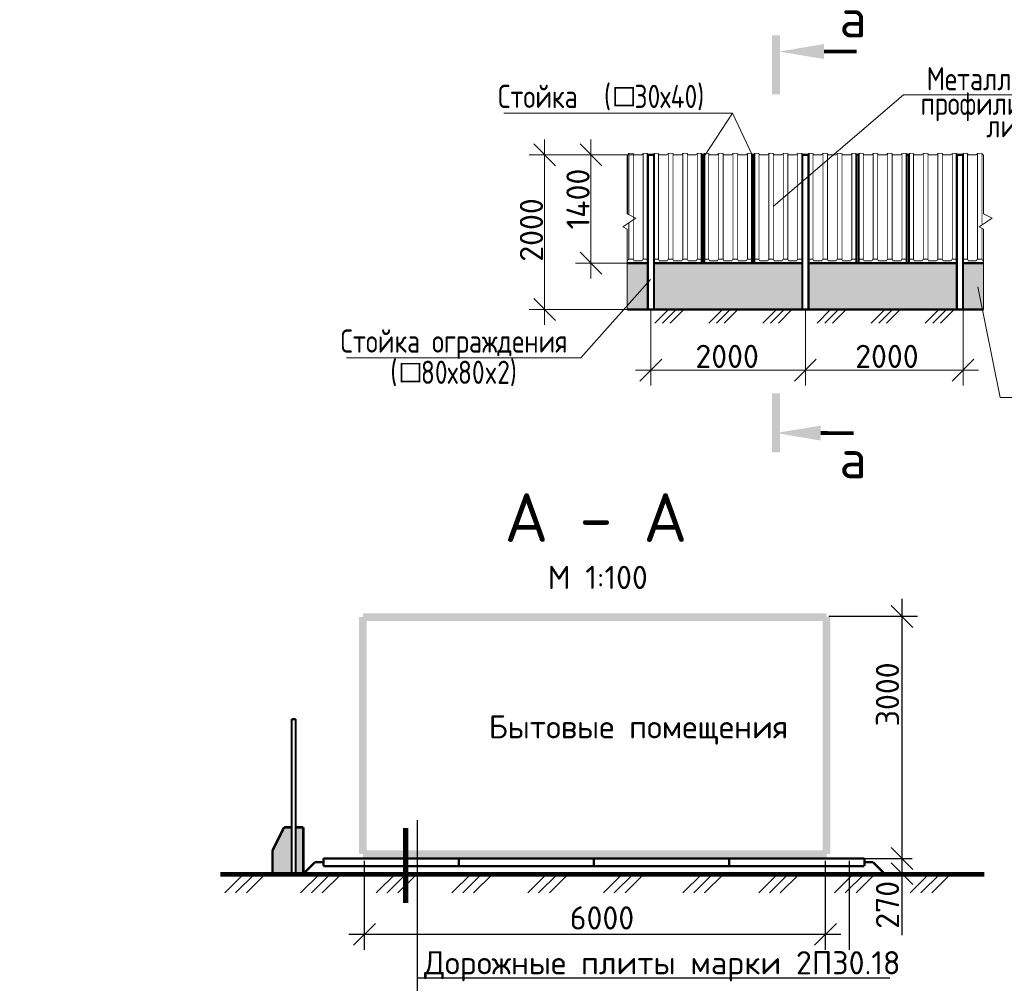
# Model space of a CAD drawing. Header units: metres. Extents: x 2193651 to 2201499, y 493187 to 494493.
# Tile 49 of 76: x 2199511 to 2199638, y 493933 to 494058. Entities that reach past the tile are written whole.
import ezdxf
from ezdxf.enums import TextEntityAlignment as Align

# ---------------------------------------------------------------- set-up
doc = ezdxf.new("R2010")
doc.units = ezdxf.units.M
doc.set_wipeout_variables(frame=1)
doc.header["$PDSIZE"] = 0.25
for name, pattern in [('1.5_1.5', [1.5, 0.75, -0.75]), ('10_2', [6, 5, -1]), ('2_1', [1.5, 1, -0.5]), ('366', [0.55, 0.05, -0.5]), ('CONTI', [0])]:
    doc.linetypes.add(name, pattern=pattern)
for name, color, linetype, lineweight in [('contur_line', 7, 'Continuous', 20), ('net_pipeline', 7, 'Continuous', 30), ('ограждение', 7, 'Continuous', 0)]:
    doc.layers.add(name, color=color, linetype=linetype, lineweight=lineweight)
for name, color, linetype in [('contur_line_building', 7, 'Continuous'), ('contur_line_fence', 7, 'Continuous'), ('contur_line_road', 7, 'Continuous'), ('grid_XY', 74, 'Continuous'), ('Labels', 7, 'Continuous'), ('net_electro', 1, 'Continuous'), ('net_electro_point', 7, 'Continuous'), ('p', 7, 'Continuous'), ('relief_point', 7, 'Continuous'), ('support', 7, 'Continuous'), ('Z_text_centerline_road_unviz', 7, 'Continuous'), ('z_text_net_cell', 7, 'Continuous'), ('z_text_net_electro', 7, 'Continuous'), ('z_text_net_pipeline', 7, 'Continuous'), ('z_text_relief_point', 7, 'Continuous'), ('z_text_vegetation_text', 7, 'Continuous'), ('Z_text_x_polygon', 7, 'Continuous'), ('ограда', 250, 'Continuous')]:
    doc.layers.add(name, color=color, linetype=linetype)
doc.layers.add('x_polygon', color=7, linetype='Continuous', true_color=0xffffff)
doc.styles.add('Bm-431', font='timesi.ttf')
doc.styles.add('D-131', font='ariali.ttf')
doc.styles.add('R-131', font='arial.ttf')
doc.styles.add('style4', font='isocpeur.ttf')
doc.styles.add('стиль1', font='isocpeur.ttf', dxfattribs={"width": 0.9})
doc.dimstyles.new('leader', dxfattribs={"dimtxt": 0.75, "dimasz": 0.18, "dimexe": 0.18, "dimexo": 0.0625, "dimgap": 0.25, "dimtad": 0, "dimtih": 1, "dimtoh": 1, "dimdec": 4, "dimzin": 0, "dimdsep": 46, "dimtxsty": 'D-131', "dimcen": 0, "dimadec": 0, "dimazin": 0, "dimtfac": 1, "dimtdec": 4, "dimtofl": 0, "dimtmove": 0, "dimatfit": 3, "dimfxl": 1, "dimtolj": 1, "dimtzin": 0, "dimarcsym": 0})

# ---------------------------------------------------------------- blocks, each defined once
blk = doc.blocks.new('330')
h = blk.add_hatch(color=0)
edge = h.paths.add_edge_path()
edge.add_arc((0, 0), 0.15, 0, 360.00027)
at = {"color": 0}
blk.add_circle((0, 0), 0.15, dxfattribs=at)
blk = doc.blocks.new('475(c_1)')
h = blk.add_hatch(color=0)
edge = h.paths.add_edge_path()
edge.add_arc((0, 0), 0.25, 0, 360.00027)
at = {"color": 0}
blk.add_lwpolyline([(-0.25, -0.5), (-0.25, 0.5)], dxfattribs=at)
blk.add_circle((0, 0), 0.25, dxfattribs=at)
blk = doc.blocks.new('330p')
at = {"color": 0}
blk.add_point((0, 0), dxfattribs=at)
blk = doc.blocks.new('12')
at = {"color": 251, "true_color": 0x5d5d5d}
for points in [[(0, 1.5), (0, -1.5)], [(-1.5, 0), (1.5, 0)]]:
    blk.add_lwpolyline(points, dxfattribs=at)
blk = doc.blocks.new('ж9итдщд')
at = {"lineweight": 25, "true_color": 0x5d5d5d}
h = blk.add_hatch(color=251, dxfattribs=at)
edge = h.paths.add_edge_path()
edge.add_arc((2196558.96, 494035.07), 0.1, 0, 360.0003)
at = {"layer": 'x_polygon', "true_color": 0x5d5d5d}
h = blk.add_hatch(dxfattribs=at)
h.set_pattern_fill('416', color=251, style=0, pattern_type=2)
h.set_pattern_definition([(59.0362, (2196593.7328, 494029.7665), (10.000015, 19.99999), [1.1662, -57.1433]), (300.9638, (2196593.1328, 494030.7665), (10.000015, -19.99999), [1.1662, -57.1433]), (180, (2196594.333, 494029.767), (-10, -10), [0.1, -9.9]), (180, (2196593.233, 494029.767), (-10, -10), [0.1, -9.9]), (59.0362, (2196598.7328, 494024.7665), (10.000015, 19.99999), [1.1662, -57.1433]), (300.9638, (2196598.1328, 494025.7665), (10.000015, -19.99999), [1.1662, -57.1433]), (180, (2196599.333, 494024.767), (-10, -10), [0.1, -9.9]), (180, (2196598.233, 494024.767), (-10, -10), [0.1, -9.9])])
h.paths.add_polyline_path([(2196647.57, 494039.25), (2196647.4, 494040.71), (2196617.4, 494034.83), (2196590.93, 494029.79), (2196590.91, 494028.56), (2196617.34, 494033.02)])
h = blk.add_hatch(dxfattribs=at)
h.set_pattern_fill('416', color=251, style=0, pattern_type=2)
h.set_pattern_definition([(59.036, (2196515.255, 494022.0235), (10.000015, 19.99999), [1.1662, -57.1433]), (300.964, (2196514.655, 494023.0235), (10.000015, -19.99999), [1.1662, -57.1433]), (180, (2196515.855, 494022.023), (-10, -10), [0.1, -9.9]), (180, (2196514.755, 494022.023), (-10, -10), [0.1, -9.9]), (59.036, (2196520.255, 494017.0235), (10.000015, 19.99999), [1.1662, -57.1433]), (300.964, (2196519.655, 494018.0235), (10.000015, -19.99999), [1.1662, -57.1433]), (180, (2196520.855, 494017.023), (-10, -10), [0.1, -9.9]), (180, (2196519.755, 494017.023), (-10, -10), [0.1, -9.9])])
h.paths.add_polyline_path([(2196558.35, 494035.58), (2196532.1, 494024.19), (2196532.89, 494022.38), (2196555.35, 494032.21), (2196559.12, 494033.94)])
h = blk.add_hatch(dxfattribs=at)
h.set_pattern_fill('416', color=251, style=0, pattern_type=2)
h.set_pattern_definition([(59.036, (2196553.1372, 494027.3437), (10.00002, 19.99999), [1.1662, -57.1433]), (300.964, (2196552.5372, 494028.3437), (10.00002, -19.99999), [1.1662, -57.1433]), (180, (2196553.737, 494027.344), (-10, -10), [0.1, -9.9]), (180, (2196552.637, 494027.344), (-10, -10), [0.1, -9.9]), (59.036, (2196558.1372, 494022.3437), (10.00002, 19.99999), [1.1662, -57.1433]), (300.964, (2196557.5372, 494023.3437), (10.00002, -19.99999), [1.1662, -57.1433]), (180, (2196558.737, 494022.344), (-10, -10), [0.1, -9.9]), (180, (2196557.637, 494022.344), (-10, -10), [0.1, -9.9])])
h.paths.add_polyline_path([(2196579.76, 494026.68), (2196579.46, 494027.44), (2196561.58, 494023.78), (2196558.11, 494022.19), (2196557.73, 494020.32), (2196565.88, 494023.71)])
h = blk.add_hatch(dxfattribs=at)
h.set_pattern_fill('416', color=251, style=0, pattern_type=2)
h.set_pattern_definition([(59.036, (2196530.0272, 494017.63), (10.00002, 19.99999), [1.1662, -57.1433]), (300.964, (2196529.4272, 494018.63), (10.00002, -19.99999), [1.1662, -57.1433]), (180, (2196530.627, 494017.63), (-10, -10), [0.1, -9.9]), (180, (2196529.527, 494017.63), (-10, -10), [0.1, -9.9]), (59.036, (2196535.0272, 494012.63), (10.00002, 20), [1.1662, -57.1433]), (300.964, (2196534.4272, 494013.63), (10.00002, -20), [1.1662, -57.1433]), (180, (2196535.627, 494012.63), (-10, -10), [0.1, -9.9]), (180, (2196534.527, 494012.63), (-10, -10), [0.1, -9.9])])
h.paths.add_polyline_path([(2196550.98, 494017.72), (2196548.62, 494018.24), (2196533.8, 494012.18), (2196532.26, 494010.13)])
at = {"color": 251, "lineweight": 25, "true_color": 0x5d5d5d}
for p, q in [((2196559.34, 494036.78), (2196559.34, 494037.88)), ((2196559.34, 494037.88), (2196560.14, 494037.88)), ((2196559.34, 494037.88), (2196559.34, 494037.88)), ((2196560.14, 494037.88), (2196560.14, 494036.78)), ((2196560.14, 494037.88), (2196560.14, 494037.88)), ((2196559.74, 494036.38), (2196559.74, 494036.38))]:
    blk.add_line(p, q, dxfattribs=at)
for points in [[(2196623.54, 494047.83), (2196624.25, 494047.12), (2196624.96, 494046.41)], [(2196599.14, 494043.14), (2196601.14, 494043.14)], [(2196558.96, 494035.57), (2196558.96, 494038.07)], [(2196558.96, 494037.88), (2196560.46, 494037.88)], [(2196562.87, 494035.89), (2196558.96, 494035.07)], [(2196562.87, 494035.89), (2196562.15, 494036.23)], [(2196562.87, 494035.89), (2196562.35, 494035.28)], [(2196555.32, 494033.41), (2196558.96, 494035.07)], [(2196555.32, 494033.41), (2196555.7, 494034.11)], [(2196558.96, 494035.07), (2196559.89, 494032.22)], [(2196555.32, 494033.41), (2196556.1, 494033.23)], [(2196559.42, 494032.06), (2196560.37, 494032.38)], [(2196557.03, 494029), (2196559.03, 494029)]]:
    blk.add_lwpolyline(points, dxfattribs=at)
for centre, radius in [((2196600.14, 494043.14), 1), ((2196558.96, 494035.07), 0.1), ((2196558.03, 494029), 1)]:
    blk.add_circle(centre, radius, dxfattribs=at)
for start, end in [(179.9998, 270.0001), (270.0001, 0)]:
    blk.add_arc((2196559.74, 494036.78), 0.4, start, end, dxfattribs=at)
at = {"layer": 'contur_line', "color": 251, "linetype": '366', "true_color": 0x5d5d5d, "flags": 128}
for points in [[(2196628.14, 494050.37), (2196635.47, 494052.05), (2196639.75, 494053.04)], [(2196598.24, 494044.17), (2196602.54, 494044.94), (2196609.99, 494046.6)], [(2196568.85, 494037.63), (2196576.39, 494039.14), (2196580.28, 494040.2)], [(2196579.76, 494026.68), (2196586.98, 494028.04), (2196590.91, 494028.56)], [(2196521.47, 494019.21), (2196524.1, 494020.34), (2196532.1, 494024.19)], [(2196550.98, 494017.72), (2196557.73, 494020.32)], [(2196521.6, 494005.84), (2196528.51, 494009), (2196532.26, 494010.13)]]:
    blk.add_lwpolyline(points, dxfattribs=at)
at = {"layer": 'contur_line_building', "color": 251, "lineweight": 30, "true_color": 0x5d5d5d}
blk.add_lwpolyline([(2196505.96, 494056.78), (2196541.31, 494070.5), (2196551.61, 494043.95), (2196508.02, 494027.04), (2196502.9, 494040.23)], dxfattribs=at)
for points in [[(2196585.93, 493973.02), (2196580.34, 494006.54), (2196616.98, 494012.64), (2196622.56, 493979.12)], [(2196547.47, 493974.74), (2196533.35, 493990.88), (2196556.06, 494010.74), (2196570.18, 493994.6)], [(2196515.18, 493991.69), (2196498, 493976.81), (2196513.4, 493959.03), (2196530.58, 493973.91)]]:
    blk.add_lwpolyline(points, close=True, dxfattribs=at)
at = {"layer": 'contur_line_fence', "color": 251, "true_color": 0x5d5d5d}
for p, q in [((2196609.82, 494047.39), (2196627.97, 494051.16)), ((2196627.97, 494051.16), (2196628.05, 494050.76)), ((2196628.05, 494050.76), (2196628.14, 494050.37)), ((2196609.99, 494046.6), (2196628.14, 494050.37)), ((2196609.82, 494047.39), (2196609.9, 494046.99)), ((2196609.9, 494046.99), (2196609.99, 494046.6)), ((2196580.1, 494040.98), (2196598.07, 494044.95)), ((2196580.28, 494040.2), (2196598.24, 494044.17)), ((2196598.07, 494044.95), (2196598.15, 494044.56)), ((2196598.15, 494044.56), (2196598.24, 494044.17)), ((2196580.1, 494040.98), (2196580.19, 494040.59)), ((2196580.19, 494040.59), (2196580.28, 494040.2)), ((2196617.34, 494033.02), (2196647.57, 494039.25)), ((2196558.11, 494036.35), (2196568.69, 494038.41)), ((2196568.69, 494038.41), (2196568.77, 494038.02)), ((2196568.77, 494038.02), (2196568.85, 494037.63)), ((2196617.48, 494032.23), (2196647.74, 494038.47)), ((2196558.35, 494035.58), (2196568.85, 494037.63)), ((2196531.78, 494024.92), (2196558.11, 494036.35)), ((2196532.1, 494024.19), (2196558.35, 494035.58)), ((2196590.91, 494028.56), (2196617.34, 494033.02)), ((2196591.04, 494027.77), (2196617.48, 494032.23)), ((2196590.91, 494028.56), (2196590.98, 494028.17)), ((2196590.98, 494028.17), (2196591.04, 494027.77)), ((2196565.88, 494023.71), (2196579.76, 494026.68)), ((2196579.76, 494026.68), (2196579.85, 494026.29)), ((2196579.85, 494026.29), (2196579.93, 494025.9)), ((2196531.78, 494024.92), (2196531.94, 494024.55)), ((2196566.12, 494022.94), (2196579.93, 494025.9)), ((2196531.94, 494024.55), (2196532.1, 494024.19)), ((2196557.73, 494020.32), (2196565.88, 494023.71)), ((2196558.03, 494019.58), (2196566.12, 494022.94)), ((2196481.92, 494002.25), (2196521.14, 494019.94)), ((2196521.14, 494019.94), (2196521.31, 494019.57)), ((2196557.73, 494020.32), (2196557.88, 494019.95)), ((2196557.88, 494019.95), (2196558.03, 494019.58)), ((2196482.37, 494001.58), (2196521.47, 494019.21)), ((2196521.31, 494019.57), (2196521.47, 494019.21)), ((2196532.26, 494010.13), (2196550.98, 494017.72)), ((2196550.98, 494017.72), (2196551.13, 494017.35)), ((2196551.13, 494017.35), (2196551.28, 494016.98)), ((2196532.56, 494009.39), (2196551.28, 494016.98)), ((2196532.26, 494010.13), (2196532.41, 494009.76)), ((2196532.41, 494009.76), (2196532.56, 494009.39)), ((2196512.99, 494001.34), (2196521.6, 494005.84)), ((2196521.6, 494005.84), (2196521.79, 494005.48)), ((2196513.38, 494000.64), (2196521.97, 494005.13)), ((2196521.79, 494005.48), (2196521.97, 494005.13)), ((2196497.14, 493992.19), (2196512.99, 494001.34)), ((2196497.54, 493991.5), (2196513.38, 494000.64))]:
    blk.add_line(p, q, dxfattribs=at)
at = {"layer": 'contur_line_road', "color": 251, "linetype": '1.5_1.5', "true_color": 0x5d5d5d, "flags": 128}
for points in [[(2196590.91, 494028.56), (2196590.93, 494029.79), (2196617.4, 494034.83), (2196647.4, 494040.71), (2196647.57, 494039.25)], [(2196532.1, 494024.19), (2196532.89, 494022.38), (2196555.35, 494032.21), (2196559.12, 494033.94), (2196558.35, 494035.58)], [(2196557.73, 494020.32), (2196558.11, 494022.19), (2196561.58, 494023.78), (2196579.46, 494027.44), (2196579.76, 494026.68)], [(2196532.26, 494010.13), (2196533.8, 494012.18), (2196548.62, 494018.24), (2196550.98, 494017.72)], [(2196497.14, 493992.19), (2196497.47, 493994.22), (2196512.27, 494003), (2196520.32, 494006.53), (2196521.6, 494005.84)]]:
    blk.add_lwpolyline(points, dxfattribs=at)
at = {"layer": 'net_electro', "color": 251, "true_color": 0x5d5d5d, "flags": 128}
blk.add_lwpolyline([(2196483.21, 494000.43), (2196558.96, 494035.07), (2196642.32, 494052.4)], dxfattribs=at)
at = {"layer": 'net_electro_point', "color": 251, "linetype": '2_1', "true_color": 0x5d5d5d}
blk.add_line((2196558.96, 494035.07), (2196566.33, 494036.22), dxfattribs=at)
at = {"layer": 'net_pipeline', "color": 251, "linetype": '10_2', "true_color": 0x5d5d5d, "flags": 128}
for points in [[(2196398.64, 493840.77), (2196444.01, 493888.63), (2196460.05, 493918.33), (2196489.63, 493992.24), (2196572.99, 494028.81), (2196696.98, 494053.08), (2196850.91, 494083.57), (2197025.38, 494119.71), (2197141.61, 494145.39), (2197159.37, 494149.36), (2197189.99, 494235.71), (2197173.27, 494318.36), (2197158.44, 494384.42)], [(2196566.26, 493994.41), (2196558.03, 494029), (2196600.14, 494043.14), (2196678.01, 494059.01)], [(2196597.06, 494057.59), (2196600.14, 494043.14), (2196604.57, 494022.33)]]:
    blk.add_lwpolyline(points, dxfattribs=at)
at = {"layer": 'p', "color": 251, "linetype": 'Continuous', "true_color": 0x5d5d5d}
for points in [[(2196617.41, 494048.71), (2196676.13, 494061.21), (2196661.41, 494139.83), (2196602.21, 494127.21)], [(2196543.67, 494114.89), (2196602.21, 494127.21), (2196617.41, 494048.71), (2196617.49, 494048.25), (2196559.43, 494035.83), (2196549.37, 494087.09)], [(2196465.51, 494062.97), (2196505.83, 494079.23), (2196548.85, 494087.05), (2196558.31, 494036.47), (2196532.19, 494024.69), (2196520.57, 494019.43), (2196488.25, 494005.17)], [(2196623.13, 494033.41), (2196662.91, 494041.91), (2196681.21, 494045.59), (2196682.03, 494045.71), (2196682.53, 494042.81), (2196695.87, 493965.97), (2196644.25, 493956.65), (2196641.03, 493954.25), (2196624.45, 494027.55), (2196623.79, 494030.45)], [(2196579.21, 493943.09), (2196641.03, 493954.25), (2196624.45, 494027.55), (2196623.13, 494033.41), (2196567.07, 494021.67), (2196567.99, 494015.75), (2196578.95, 493944.87)], [(2196567.85, 494016.75), (2196579.21, 493943.09), (2196583.35, 493916.33), (2196536.75, 493906.73), (2196518.41, 493891.33), (2196511.89, 493879.35), (2196489.91, 493891.57), (2196513.69, 493939.75), (2196539.49, 493966.85), (2196524.21, 493994.53)], [(2196579.21, 493943.09), (2196583.35, 493916.33), (2196594.17, 493853.57), (2196656.51, 493888.81), (2196644.57, 493954.87), (2196641.03, 493954.25)]]:
    blk.add_lwpolyline(points, close=True, dxfattribs=at)
at = {"layer": 'grid_XY', "color": 251, "true_color": 0x5d5d5d, "xscale": 2, "yscale": 2, "zscale": 2, "row_count": 14, "column_count": 13, "row_spacing": 100, "column_spacing": 100}
blk.add_blockref('12', (2196295.51, 493190.37), dxfattribs=at)
at = {"layer": 'relief_point', "color": 251, "true_color": 0x5d5d5d, "xscale": 2, "yscale": 2, "zscale": 2}
for name, p in [('330', (2196558.35, 494035.58, 340.6)), ('330', (2196617.4, 494034.83, 340.13)), ('330', (2196617.34, 494033.02, 340.09)), ('330', (2196555.35, 494032.21, 340.48)), ('330', (2196590.93, 494029.79, 340.37)), ('330', (2196579.46, 494027.44, 340.3)), ('330p', (2196561.58, 494023.78, 340.65)), ('330', (2196565.88, 494023.71, 340.52)), ('330', (2196532.89, 494022.38, 340.94)), ('330', (2196558.11, 494022.19, 340.64)), ('330', (2196548.62, 494018.24, 340.73)), ('330', (2196533.8, 494012.18, 341.1)), ('330', (2196520.32, 494006.53, 341.5)), ('330', (2196512.27, 494003, 342.05)), ('330', (2196512.99, 494001.34, 341.74))]:
    blk.add_blockref(name, p, dxfattribs=at)
at = {"layer": 'support', "color": 251, "true_color": 0x5d5d5d, "xscale": 2, "yscale": 2, "zscale": 2}
for p, rotation in [((2196635.47, 494052.05), 12.93490173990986), ((2196628.14, 494050.37), 192.8576059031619), ((2196609.99, 494046.6), 12.61188514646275), ((2196602.54, 494044.94), 11.3433712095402), ((2196598.24, 494044.17), 190.0748572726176), ((2196576.39, 494039.14), 13.29686498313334), ((2196580.28, 494040.2), 15.29255876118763), ((2196568.85, 494037.63), 191.3011712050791), ((2196586.98, 494028.04), 9.112922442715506), ((2196590.91, 494028.56), 7.573611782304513), ((2196579.76, 494026.68), 190.6522331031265), ((2196532.1, 494024.19), 25.68151530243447), ((2196524.1, 494020.34), 24.47681461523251), ((2196557.73, 494020.32), 21.05116100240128), ((2196521.47, 494019.21), 203.2721139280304), ((2196550.98, 494017.72), 201.0511610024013), ((2196532.26, 494010.13), 16.77506940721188), ((2196528.51, 494009), 196.7750694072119), ((2196521.6, 494005.84), 207.5874795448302)]:
    blk.add_blockref('475(c_1)', p, dxfattribs=dict(at, rotation=rotation))
at = {"layer": 'Labels', "color": 251, "true_color": 0x5d5d5d}
for s, p in [('50:12:0080103:408', (2196511.91, 494046.11)), ('50:12:0080105:165', (2196604.05, 493988.25)), ('50:12:0080105:105', (2196536.63, 493948.05))]:
    blk.add_text(s, height=2, dxfattribs=at).set_placement(p, align=Align.MIDDLE_CENTER)
at = {"layer": 'Z_text_centerline_road_unviz', "color": 251, "true_color": 0x5d5d5d, "style": 'Bm-431'}
for s, rotation, p in [('  ул.Шереметьевская', 10.3938, (2196595.34, 494035.21)), ('А', 10.3938, (2196607.3, 494040.12)), ('  ул.Шереметьевская', 34.7347, (2196494.67, 493994.32))]:
    blk.add_text(s, height=2, rotation=rotation, dxfattribs=at).set_placement(p)
at = {"layer": 'z_text_net_cell', "color": 251, "true_color": 0x5d5d5d, "style": 'D-131'}
for s, p in [('169.97к', (2196626.94, 494054.87)), ('засып.', (2196627.22, 494052.87)), ('169.97к', (2196602.83, 494050.5)), ('168.34т', (2196602.83, 494048.49)), ('170.24к', (2196562.27, 494031.92)), ('167.94т', (2196562.27, 494029.91))]:
    blk.add_text(s, height=1.5, dxfattribs=at).set_placement(p)
at = {"layer": 'z_text_net_electro', "color": 251, "true_color": 0x5d5d5d, "style": 'Bm-431'}
for rotation, p in [(11.7436, (2196633.11, 494049.18)), (11.7436, (2196564.59, 494034.93)), (24.5785, (2196548.05, 494032.33))]:
    blk.add_text('4каб. ', height=1.5, rotation=rotation, dxfattribs=at).set_placement(p)
at = {"layer": 'z_text_net_pipeline', "color": 251, "true_color": 0x5d5d5d, "style": 'Bm-431'}
for s, rotation, p in [('В', 102.0252, (2196599.43, 494049.68)), (' пэ 63 ', 11.5196, (2196612.25, 494046.64)), ('В', 11.5196, (2196610.68, 494044.96)), (' пэ 63 ', 18.5549, (2196574.99, 494035.76)), ('В', 18.5549, (2196573.64, 494033.9)), ('В', 102.0224, (2196603.18, 494032.05)), ('Г', 23.6877, (2196569.88, 494026.71))]:
    blk.add_text(s, height=2, rotation=rotation, dxfattribs=at).set_placement(p)
at = {"layer": 'z_text_relief_point', "color": 251, "true_color": 0x5d5d5d, "style": 'D-131'}
for s, rotation, p in [(' 170.30', 11.043, (2196556.95, 494037.21)), (' 170.06', 11.6491, (2196616.54, 494035.45)), (' 170.19', 9.5671, (2196590.56, 494030.41)), (' 170.05', 11.6491, (2196616.91, 494029.6)), (' 170.24', 24.6564, (2196549.41, 494026.8)), (' 170.15', 11.5723, (2196572.35, 494027.01)), (' 170.32', 24.6474, (2196555.44, 494021.82)), (' 170.47', 23.6288, (2196533.43, 494019.56)), (' 170.26', 11.5723, (2196565.88, 494020.63)), (' 170.36', 347.4815, (2196544.46, 494020.7)), (' 170.55', 22.252, (2196533.6, 494012.62)), (' 170.76', 24.2682, (2196508.93, 494010.57)), (' 170.75', 27.5875, (2196520.78, 494005.66)), (' 171.02', 27.5875, (2196512.15, 494003.38)), (' 170.87', 27.5875, (2196514.07, 493997.97))]:
    blk.add_text(s, height=2, rotation=rotation, dxfattribs=at).set_placement(p)
at = {"layer": 'z_text_vegetation_text', "color": 251, "true_color": 0x5d5d5d, "style": 'D-131'}
blk.add_text('частная территория', height=2, dxfattribs=at).set_placement((2196604.9, 493962.38))
at = {"layer": 'Z_text_x_polygon', "color": 251, "true_color": 0x5d5d5d, "style": 'R-131'}
for rotation, p in [(21.2101, (2196524.17, 494050.61)), (9.6545, (2196599.37, 493995.11)), (40.898, (2196551.81, 493991.68)), (40.898, (2196512.37, 493974.75))]:
    blk.add_text('Ж', height=2, rotation=rotation, dxfattribs=at).set_placement(p)
at = {"layer": 'Z_text_x_polygon', "color": 251, "true_color": 0x5d5d5d, "style": 'Bm-431'}
for s, p in [('№11', (2196635.09, 494021.42)), ('№47', (2196624.92, 493943.28))]:
    blk.add_text(s, height=2, dxfattribs=at).set_placement(p)
at = {"layer": 'z_text_net_cell', "color": 251, "true_color": 0x5d5d5d, "has_arrowhead": 0}
for points in [[(2196624.25, 494047.12), (2196626.75, 494056.37)], [(2196600.14, 494043.14), (2196602.64, 494052)], [(2196558.03, 494029), (2196562.08, 494033.42)]]:
    blk.add_leader(points, dimstyle='leader', dxfattribs=at)
at = {"color": 7, "lineweight": 0, "true_color": 0xffffff}
blk.add_wipeout([(2197379, 493517.1), (2197495.51, 493517.1), (2197495.51, 494487.37), (2196201.8, 494487.37), (2196201.8, 493187.37), (2197495.51, 493187.37), (2197495.51, 493517.1), (2196554.68, 493517.1), (2196554.68, 493858.25), (2197070.73, 494090.37), (2197224.87, 494090.37), (2197276.82, 493979.65), (2197379, 493803.73)], dxfattribs=at)

msp = doc.modelspace()

# ---------------------------------------------------------------- block references
at = {"color": 1, "lineweight": 100}
msp.add_blockref('ж9итдщд', (3000, 0), dxfattribs=at)

# ---------------------------------------------------------------- next in the draw order: hatches: boundary and pattern name
at = {"layer": 'ограждение', "lineweight": 18}
h = msp.add_hatch(color=253, dxfattribs=at)
h.paths.add_polyline_path([(2199592.11, 494026.22), (2199589.46, 494026.22), (2199589.46, 494020.71), (2199592.11, 494023.7)])
h.paths.add_polyline_path([(2199592.11, 494023.7), (2199589.46, 494020.71), (2199589.46, 494020.22), (2199592.11, 494020.22)])
h.paths.add_polyline_path([(2199612.11, 494020.22), (2199612.11, 494026.22), (2199592.91, 494026.22), (2199592.91, 494020.22)])
h.paths.add_polyline_path([(2199612.91, 494026.22), (2199612.91, 494020.22), (2199632.11, 494020.22), (2199632.11, 494026.22)])
h.paths.add_polyline_path([(2199635.56, 494026.22), (2199632.91, 494026.22), (2199632.91, 494020.22), (2199635.56, 494020.22)])
h = msp.add_hatch(color=253, dxfattribs=at)
h.paths.add_polyline_path([(2199546.02, 493953.18), (2199546.02, 493947.18), (2199543.54, 493947.18), (2199543.54, 493950.18), (2199545.04, 493953.18)])
h.paths.add_polyline_path([(2199546.55, 493947.18), (2199546.55, 493953.18), (2199547.54, 493953.18), (2199547.54, 493947.18)])

# ---------------------------------------------------------------- next in the draw order: linework, layer by layer
at = {"linetype": 'Continuous', "lineweight": 18}
for p, q in [((2199625.19, 494048), (2199608.36, 494033.57)), ((2199625.19, 494048), (2199655.51, 494048)), ((2199603.06, 494045.63), (2199599.41, 494040))]:
    msp.add_line(p, q, dxfattribs=at)
at = {"color": 7, "lineweight": 18}
for p, q in [((2199573.49, 494045.63), (2199603.06, 494045.63)), ((2199603.06, 494045.63), (2199605.61, 494040.22)), ((2199635.56, 494040.22), (2199635.56, 494032.59)), ((2199589.46, 494032.59), (2199590.58, 494032.02)), ((2199635.56, 494032.59), (2199636.68, 494032.02)), ((2199590.58, 494032.02), (2199588.9, 494030.9)), ((2199636.68, 494032.02), (2199635, 494030.9)), ((2199588.9, 494030.9), (2199589.46, 494030.62)), ((2199589.46, 494030.62), (2199589.46, 494020.22)), ((2199635, 494030.9), (2199635.56, 494030.62)), ((2199635.56, 494030.62), (2199635.56, 494020.22)), ((2199583.46, 494013.96), (2199592.46, 494024.09)), ((2199637.71, 494008.8), (2199634.82, 494023.16)), ((2199553.1, 494013.96), (2199583.46, 494013.96)), ((2199637.71, 494008.8), (2199666.89, 494008.8))]:
    msp.add_line(p, q, dxfattribs=at)
at = {"lineweight": 18}
for p, q in [((2199580.18, 494038.8), (2199577.35, 494041.63)), ((2199578.76, 494018.22), (2199578.76, 494042.22)), ((2199586.18, 494038.8), (2199583.35, 494041.63)), ((2199584.76, 494024.22), (2199584.76, 494042.22)), ((2199586.18, 494024.8), (2199583.35, 494027.63)), ((2199580.18, 494018.8), (2199577.35, 494021.63)), ((2199591.1, 494010.94), (2199593.92, 494013.77)), ((2199611.1, 494010.94), (2199613.92, 494013.77)), ((2199631.5, 494010.94), (2199634.32, 494013.77)), ((2199590.51, 494012.36), (2199634.91, 494012.36))]:
    msp.add_line(p, q, dxfattribs=at)
at = {"color": 7}
for p, q in [((2199589.46, 494040.22), (2199589.46, 494032.59)), ((2199562.32, 493933.69), (2199623.45, 493933.69))]:
    msp.add_line(p, q, dxfattribs=at)
for p, q in [((2199626.43, 493979.06), (2199623.6, 493981.89)), ((2199625.01, 493939.22), (2199625.01, 493982.74)), ((2199562.32, 493924.52), (2199562.32, 493954.11)), ((2199626.43, 493947.74), (2199623.6, 493950.57)), ((2199610.92, 493949.15), (2199626.34, 493949.15)), ((2199626.43, 493945.76), (2199623.6, 493948.59)), ((2199554.03, 493937.91), (2199556.86, 493940.74)), ((2199613.69, 493937.91), (2199616.52, 493940.74)), ((2199553.44, 493939.33), (2199617.1, 493939.33))]:
    msp.add_line(p, q)
at = {"color": 7, "linetype": 'CONTI', "lineweight": 0}
for points, const_width in [([(2199608.7, 494055.68), (2199608.7, 494048.04)], 1), ([(2199614.91, 494053.6), (2199619.16, 494053.61)], 0.5), ([(2199608.7, 494001.72), (2199608.7, 494009.36)], 1), ([(2199614.5, 494004.21), (2199618.75, 494004.2)], 0.5)]:
    msp.add_lwpolyline(points, dxfattribs=dict(at, const_width=const_width))
at = {"color": 7, "lineweight": 18, "const_width": 0.206, "flags": 128}
for points in [[(2199587.9, 494048.91), (2199590.21, 494048.91), (2199590.21, 494046.6), (2199587.9, 494046.6), (2199587.9, 494048.91)], [(2199560.25, 494013.2), (2199562.57, 494013.2), (2199562.57, 494010.89), (2199560.25, 494010.89), (2199560.25, 494013.2)]]:
    msp.add_lwpolyline(points, dxfattribs=at)
at = {"linetype": 'Continuous', "lineweight": 18, "const_width": 0.1}
for points in [[(2199589.46, 494040.22), (2199589.51, 494040.22)], [(2199589.51, 494040.22), (2199589.61, 494040.42)], [(2199589.61, 494040.42), (2199590.23, 494040.42)], [(2199590.23, 494040.42), (2199590.23, 494026.72), (2199589.65, 494026.72), (2199589.65, 494031.4)], [(2199589.65, 494032.49), (2199589.65, 494040.42)], [(2199590.23, 494040.42), (2199590.33, 494040.22), (2199591.38, 494040.22)], [(2199591.38, 494040.22), (2199591.48, 494040.42)], [(2199591.48, 494040.42), (2199592.1, 494040.42)], [(2199592.1, 494040.42), (2199592.1, 494026.72), (2199591.51, 494026.72), (2199591.51, 494040.42)], [(2199592.87, 494040.42), (2199593.49, 494040.42)], [(2199593.49, 494040.42), (2199593.49, 494026.72), (2199592.91, 494026.72), (2199592.91, 494040.42)], [(2199593.49, 494040.42), (2199593.59, 494040.22), (2199594.64, 494040.22)], [(2199594.64, 494040.22), (2199594.74, 494040.42)], [(2199594.74, 494040.42), (2199595.36, 494040.42)], [(2199595.36, 494040.42), (2199595.36, 494026.72), (2199594.78, 494026.72), (2199594.78, 494040.42)], [(2199595.36, 494040.42), (2199595.46, 494040.22), (2199596.51, 494040.22)], [(2199596.51, 494040.22), (2199596.61, 494040.42)], [(2199596.61, 494040.42), (2199597.23, 494040.42)], [(2199597.23, 494040.42), (2199597.23, 494026.72), (2199596.65, 494026.72), (2199596.65, 494040.42)], [(2199597.23, 494040.42), (2199597.33, 494040.22), (2199598.38, 494040.22)], [(2199598.38, 494040.22), (2199598.48, 494040.42)], [(2199598.48, 494040.42), (2199599.1, 494040.42)], [(2199599.1, 494040.42), (2199599.1, 494026.72), (2199598.51, 494026.72), (2199598.51, 494040.42)], [(2199599.37, 494040.42), (2199599.99, 494040.42)], [(2199599.99, 494040.42), (2199599.99, 494026.72), (2199599.41, 494026.72), (2199599.41, 494040.42)], [(2199599.99, 494040.42), (2199600.09, 494040.22), (2199601.14, 494040.22)], [(2199601.14, 494040.22), (2199601.24, 494040.42)], [(2199601.24, 494040.42), (2199601.86, 494040.42)], [(2199601.86, 494040.42), (2199601.86, 494026.72), (2199601.28, 494026.72), (2199601.28, 494040.42)], [(2199601.86, 494040.42), (2199601.96, 494040.22), (2199603.01, 494040.22)], [(2199603.01, 494040.22), (2199603.11, 494040.42)], [(2199603.11, 494040.42), (2199603.73, 494040.42)], [(2199603.73, 494040.42), (2199603.73, 494026.72), (2199603.15, 494026.72), (2199603.15, 494040.42)], [(2199603.73, 494040.42), (2199603.83, 494040.22), (2199604.88, 494040.22)], [(2199604.88, 494040.22), (2199604.98, 494040.42)], [(2199604.98, 494040.42), (2199605.6, 494040.42)], [(2199605.6, 494040.42), (2199605.6, 494026.72), (2199605.01, 494026.72), (2199605.01, 494040.42)], [(2199605.87, 494040.42), (2199606.49, 494040.42)], [(2199606.49, 494040.42), (2199606.49, 494026.72), (2199605.91, 494026.72), (2199605.91, 494040.42)], [(2199606.49, 494040.42), (2199606.59, 494040.22), (2199607.64, 494040.22)], [(2199607.64, 494040.22), (2199607.74, 494040.42)], [(2199607.74, 494040.42), (2199608.36, 494040.42)], [(2199608.36, 494040.42), (2199608.36, 494026.72), (2199607.78, 494026.72), (2199607.78, 494040.42)], [(2199608.36, 494040.42), (2199608.46, 494040.22), (2199609.51, 494040.22)], [(2199609.51, 494040.22), (2199609.61, 494040.42)], [(2199609.61, 494040.42), (2199610.23, 494040.42)], [(2199610.23, 494040.42), (2199610.23, 494026.72), (2199609.65, 494026.72), (2199609.65, 494040.42)], [(2199610.23, 494040.42), (2199610.33, 494040.22), (2199611.38, 494040.22)], [(2199611.38, 494040.22), (2199611.48, 494040.42)], [(2199611.48, 494040.42), (2199612.1, 494040.42)], [(2199612.1, 494040.42), (2199612.1, 494026.72), (2199611.51, 494026.72), (2199611.51, 494040.42)], [(2199612.87, 494040.42), (2199613.49, 494040.42)], [(2199613.49, 494040.42), (2199613.49, 494026.72), (2199612.91, 494026.72), (2199612.91, 494040.42)], [(2199613.49, 494040.42), (2199613.59, 494040.22), (2199614.64, 494040.22)], [(2199614.64, 494040.22), (2199614.74, 494040.42)], [(2199614.74, 494040.42), (2199615.36, 494040.42)], [(2199615.36, 494040.42), (2199615.36, 494026.72), (2199614.78, 494026.72), (2199614.78, 494040.42)], [(2199615.36, 494040.42), (2199615.46, 494040.22), (2199616.51, 494040.22)], [(2199616.51, 494040.22), (2199616.61, 494040.42)], [(2199616.61, 494040.42), (2199617.23, 494040.42)], [(2199617.23, 494040.42), (2199617.23, 494026.72), (2199616.65, 494026.72), (2199616.65, 494040.42)], [(2199617.23, 494040.42), (2199617.33, 494040.22), (2199618.38, 494040.22)], [(2199618.38, 494040.22), (2199618.48, 494040.42)], [(2199618.48, 494040.42), (2199619.1, 494040.42)], [(2199619.1, 494040.42), (2199619.1, 494026.72), (2199618.51, 494026.72), (2199618.51, 494040.42)], [(2199619.37, 494040.42), (2199619.99, 494040.42)], [(2199619.99, 494040.42), (2199619.99, 494026.72), (2199619.41, 494026.72), (2199619.41, 494040.42)], [(2199619.99, 494040.42), (2199620.09, 494040.22), (2199621.14, 494040.22)], [(2199621.14, 494040.22), (2199621.24, 494040.42)], [(2199621.24, 494040.42), (2199621.86, 494040.42)], [(2199621.86, 494040.42), (2199621.86, 494026.72), (2199621.28, 494026.72), (2199621.28, 494040.42)], [(2199621.86, 494040.42), (2199621.96, 494040.22), (2199623.01, 494040.22)], [(2199623.01, 494040.22), (2199623.11, 494040.42)], [(2199623.11, 494040.42), (2199623.73, 494040.42)], [(2199623.73, 494040.42), (2199623.73, 494026.72), (2199623.15, 494026.72), (2199623.15, 494040.42)], [(2199623.73, 494040.42), (2199623.83, 494040.22), (2199624.88, 494040.22)], [(2199624.88, 494040.22), (2199624.98, 494040.42)], [(2199624.98, 494040.42), (2199625.6, 494040.42)], [(2199625.6, 494040.42), (2199625.6, 494026.72), (2199625.01, 494026.72), (2199625.01, 494040.42)], [(2199625.87, 494040.42), (2199626.49, 494040.42)], [(2199626.49, 494040.42), (2199626.49, 494026.72), (2199625.91, 494026.72), (2199625.91, 494040.42)], [(2199626.49, 494040.42), (2199626.59, 494040.22), (2199627.64, 494040.22)], [(2199627.64, 494040.22), (2199627.74, 494040.42)], [(2199627.74, 494040.42), (2199628.36, 494040.42)], [(2199628.36, 494040.42), (2199628.36, 494026.72), (2199627.78, 494026.72), (2199627.78, 494040.42)], [(2199628.36, 494040.42), (2199628.46, 494040.22), (2199629.51, 494040.22)], [(2199629.51, 494040.22), (2199629.61, 494040.42)], [(2199629.61, 494040.42), (2199630.23, 494040.42)], [(2199630.23, 494040.42), (2199630.23, 494026.72), (2199629.65, 494026.72), (2199629.65, 494040.42)], [(2199630.23, 494040.42), (2199630.33, 494040.22), (2199631.38, 494040.22)], [(2199631.38, 494040.22), (2199631.48, 494040.42)], [(2199631.48, 494040.42), (2199632.1, 494040.42)], [(2199632.1, 494040.42), (2199632.1, 494026.72), (2199631.51, 494026.72), (2199631.51, 494040.42)], [(2199632.87, 494040.42), (2199633.49, 494040.42)], [(2199633.49, 494040.42), (2199633.49, 494026.72), (2199632.91, 494026.72), (2199632.91, 494040.42)], [(2199633.49, 494040.42), (2199633.59, 494040.22), (2199634.64, 494040.22)], [(2199634.64, 494040.22), (2199634.74, 494040.42)], [(2199634.74, 494040.42), (2199635.36, 494040.42)], [(2199635.36, 494030.72), (2199635.36, 494026.72), (2199634.78, 494026.72), (2199634.78, 494040.42)], [(2199635.36, 494040.42), (2199635.36, 494031.14)], [(2199635.36, 494040.42), (2199635.46, 494040.22), (2199635.56, 494040.22)], [(2199589.46, 494026.51), (2199589.51, 494026.51)], [(2199589.51, 494026.51), (2199589.61, 494026.72)], [(2199589.61, 494026.72), (2199590.23, 494026.72)], [(2199590.23, 494026.72), (2199590.33, 494026.51), (2199591.38, 494026.51)], [(2199591.38, 494026.51), (2199591.48, 494026.72)], [(2199591.48, 494026.72), (2199592.1, 494026.72)], [(2199592.87, 494026.72), (2199593.49, 494026.72)], [(2199593.49, 494026.72), (2199593.59, 494026.51), (2199594.64, 494026.51)], [(2199594.64, 494026.51), (2199594.74, 494026.72)], [(2199594.74, 494026.72), (2199595.36, 494026.72)], [(2199595.36, 494026.72), (2199595.46, 494026.51), (2199596.51, 494026.51)], [(2199596.51, 494026.51), (2199596.61, 494026.72)], [(2199596.61, 494026.72), (2199597.23, 494026.72)], [(2199597.23, 494026.72), (2199597.33, 494026.51), (2199598.38, 494026.51)], [(2199598.38, 494026.51), (2199598.48, 494026.72)], [(2199598.48, 494026.72), (2199599.1, 494026.72)], [(2199599.37, 494026.72), (2199599.99, 494026.72)], [(2199599.99, 494026.72), (2199600.09, 494026.51), (2199601.14, 494026.51)], [(2199601.14, 494026.51), (2199601.24, 494026.72)], [(2199601.24, 494026.72), (2199601.86, 494026.72)], [(2199601.86, 494026.72), (2199601.96, 494026.51), (2199603.01, 494026.51)], [(2199603.01, 494026.51), (2199603.11, 494026.72)], [(2199603.11, 494026.72), (2199603.73, 494026.72)], [(2199603.73, 494026.72), (2199603.83, 494026.51), (2199604.88, 494026.51)], [(2199604.88, 494026.51), (2199604.98, 494026.72)], [(2199604.98, 494026.72), (2199605.6, 494026.72)], [(2199605.87, 494026.72), (2199606.49, 494026.72)], [(2199606.49, 494026.72), (2199606.59, 494026.51), (2199607.64, 494026.51)], [(2199607.64, 494026.51), (2199607.74, 494026.72)], [(2199607.74, 494026.72), (2199608.36, 494026.72)], [(2199608.36, 494026.72), (2199608.46, 494026.51), (2199609.51, 494026.51)], [(2199609.51, 494026.51), (2199609.61, 494026.72)], [(2199609.61, 494026.72), (2199610.23, 494026.72)], [(2199610.23, 494026.72), (2199610.33, 494026.51), (2199611.38, 494026.51)], [(2199611.38, 494026.51), (2199611.48, 494026.72)], [(2199611.48, 494026.72), (2199612.1, 494026.72)], [(2199612.87, 494026.72), (2199613.49, 494026.72)], [(2199613.49, 494026.72), (2199613.59, 494026.51), (2199614.64, 494026.51)], [(2199614.64, 494026.51), (2199614.74, 494026.72)], [(2199614.74, 494026.72), (2199615.36, 494026.72)], [(2199615.36, 494026.72), (2199615.46, 494026.51), (2199616.51, 494026.51)], [(2199616.51, 494026.51), (2199616.61, 494026.72)], [(2199616.61, 494026.72), (2199617.23, 494026.72)], [(2199617.23, 494026.72), (2199617.33, 494026.51), (2199618.38, 494026.51)], [(2199618.38, 494026.51), (2199618.48, 494026.72)], [(2199618.48, 494026.72), (2199619.1, 494026.72)], [(2199619.37, 494026.72), (2199619.99, 494026.72)], [(2199619.99, 494026.72), (2199620.09, 494026.51), (2199621.14, 494026.51)], [(2199621.14, 494026.51), (2199621.24, 494026.72)], [(2199621.24, 494026.72), (2199621.86, 494026.72)], [(2199621.86, 494026.72), (2199621.96, 494026.51), (2199623.01, 494026.51)], [(2199623.01, 494026.51), (2199623.11, 494026.72)], [(2199623.11, 494026.72), (2199623.73, 494026.72)], [(2199623.73, 494026.72), (2199623.83, 494026.51), (2199624.88, 494026.51)], [(2199624.88, 494026.51), (2199624.98, 494026.72)], [(2199624.98, 494026.72), (2199625.6, 494026.72)], [(2199625.87, 494026.72), (2199626.49, 494026.72)], [(2199626.49, 494026.72), (2199626.59, 494026.51), (2199627.64, 494026.51)], [(2199627.64, 494026.51), (2199627.74, 494026.72)], [(2199627.74, 494026.72), (2199628.36, 494026.72)], [(2199628.36, 494026.72), (2199628.46, 494026.51), (2199629.51, 494026.51)], [(2199629.51, 494026.51), (2199629.61, 494026.72)], [(2199629.61, 494026.72), (2199630.23, 494026.72)], [(2199630.23, 494026.72), (2199630.33, 494026.51), (2199631.38, 494026.51)], [(2199631.38, 494026.51), (2199631.48, 494026.72)], [(2199631.48, 494026.72), (2199632.1, 494026.72)], [(2199632.87, 494026.72), (2199633.49, 494026.72)], [(2199633.49, 494026.72), (2199633.59, 494026.51), (2199634.64, 494026.51)], [(2199634.64, 494026.51), (2199634.74, 494026.72)], [(2199634.74, 494026.72), (2199635.36, 494026.72)], [(2199635.36, 494026.72), (2199635.46, 494026.51), (2199635.56, 494026.51)]]:
    msp.add_lwpolyline(points, dxfattribs=at)
at = {"lineweight": 18, "const_width": 0.274}
for points in [[(2199592.11, 494020.22), (2199592.11, 494040.22), (2199592.91, 494040.22), (2199592.91, 494020.22)], [(2199599.11, 494026.22), (2199599.11, 494040.22), (2199599.41, 494040.22), (2199599.41, 494026.22)], [(2199605.61, 494026.22), (2199605.61, 494040.22), (2199605.91, 494040.22), (2199605.91, 494026.22)], [(2199612.11, 494020.22), (2199612.11, 494040.22), (2199612.91, 494040.22), (2199612.91, 494020.22)], [(2199619.11, 494026.22), (2199619.11, 494040.22), (2199619.41, 494040.22), (2199619.41, 494026.22)], [(2199625.61, 494026.22), (2199625.61, 494040.22), (2199625.91, 494040.22), (2199625.91, 494026.22)], [(2199632.11, 494020.22), (2199632.11, 494040.22), (2199632.91, 494040.22), (2199632.91, 494020.22)]]:
    msp.add_lwpolyline(points, close=True, dxfattribs=at)
at = {"lineweight": 18}
for points, const_width in [([(2199592.11, 494026.22), (2199589.46, 494026.22)], 0.3), ([(2199612.11, 494026.22), (2199592.91, 494026.22)], 0.3), ([(2199632.11, 494026.22), (2199612.91, 494026.22)], 0.3), ([(2199632.91, 494026.22), (2199635.56, 494026.22)], 0.3), ([(2199635.56, 494020.22), (2199589.46, 494020.22)], 0.3), ([(2199546.02, 493947.18), (2199546.02, 493967.18)], 0.274), ([(2199546.02, 493967.18), (2199546.55, 493967.18)], 0.274), ([(2199546.55, 493947.18), (2199546.55, 493967.18)], 0.274)]:
    msp.add_lwpolyline(points, dxfattribs=dict(at, const_width=const_width))
at = {"color": 7, "linetype": 'Continuous', "lineweight": 0}
for points in [[(2199594.77, 494020.22), (2199593.01, 494018.45)], [(2199595.77, 494020.22), (2199594.01, 494018.45)], [(2199596.77, 494020.22), (2199595.01, 494018.45)], [(2199601.77, 494020.22), (2199600.01, 494018.45)], [(2199602.77, 494020.22), (2199601.01, 494018.45)], [(2199603.77, 494020.22), (2199602.01, 494018.45)], [(2199608.77, 494020.22), (2199607.01, 494018.45)], [(2199609.77, 494020.22), (2199608.01, 494018.45)], [(2199610.77, 494020.22), (2199609.01, 494018.45)], [(2199615.77, 494020.22), (2199614.01, 494018.45)], [(2199616.77, 494020.22), (2199615.01, 494018.45)], [(2199617.77, 494020.22), (2199616.01, 494018.45)], [(2199622.77, 494020.22), (2199621.01, 494018.45)], [(2199623.77, 494020.22), (2199622.01, 494018.45)], [(2199624.77, 494020.22), (2199623.01, 494018.45)], [(2199629.77, 494020.22), (2199628.01, 494018.45)], [(2199630.77, 494020.22), (2199629.01, 494018.45)], [(2199631.77, 494020.22), (2199630.01, 494018.45)]]:
    msp.add_lwpolyline(points, dxfattribs=at)
for points, const_width in [([(2199555.24, 493980.39), (2199615.24, 493980.39)], 1), ([(2199555.24, 493949.71), (2199555.24, 493980.39)], 1), ([(2199615.24, 493949.71), (2199615.24, 493980.39)], 1), ([(2199555.24, 493949.71), (2199615.24, 493949.71)], 1), ([(2199635.67, 493947.11), (2199536.81, 493947.11)], 0.6)]:
    msp.add_lwpolyline(points, dxfattribs=dict(const_width=const_width))
at = {"color": 7, "lineweight": 18, "const_width": 0.335}
for points in [[(2199545.04, 493953.18), (2199543.54, 493950.18)], [(2199545.04, 493953.18), (2199546.02, 493953.18)], [(2199546.55, 493953.18), (2199547.54, 493953.18)], [(2199547.54, 493953.18), (2199547.54, 493947.18)], [(2199543.54, 493950.18), (2199543.54, 493947.18)]]:
    msp.add_lwpolyline(points, dxfattribs=at)
at = {"color": 7, "linetype": 'Continuous', "ltscale": 5, "const_width": 0.7, "flags": 128}
msp.add_lwpolyline([(2199560.76, 493953.11), (2199560.76, 493943.4)], dxfattribs=at)
at = {"color": 7, "linetype": 'Continuous', "const_width": 0.3}
for points in [[(2199549.02, 493948.66), (2199547.54, 493947.18)], [(2199550.13, 493948.66), (2199549.02, 493948.66)], [(2199620.14, 493949.15), (2199550.14, 493949.15)], [(2199550.14, 493949.15), (2199550.14, 493948.17)], [(2199567.64, 493949.15), (2199567.64, 493948.17)], [(2199585.14, 493949.15), (2199585.14, 493948.17)], [(2199602.64, 493949.15), (2199602.64, 493948.17)], [(2199620.14, 493949.15), (2199620.14, 493948.17)], [(2199620.14, 493948.66), (2199621.25, 493948.66)], [(2199621.25, 493948.66), (2199622.73, 493947.18)], [(2199620.14, 493948.17), (2199550.13, 493948.17)]]:
    msp.add_lwpolyline(points, dxfattribs=at)
at = {"linetype": 'Continuous', "flags": 128}
for points in [[(2199539.85, 493947.18), (2199537.37, 493944.7)], [(2199541.25, 493947.18), (2199538.77, 493944.7)], [(2199542.65, 493947.18), (2199540.17, 493944.7)], [(2199549.65, 493947.18), (2199547.17, 493944.7)], [(2199551.05, 493947.18), (2199548.57, 493944.7)], [(2199552.45, 493947.18), (2199549.97, 493944.7)], [(2199559.45, 493947.18), (2199556.97, 493944.7)], [(2199560.85, 493947.18), (2199558.37, 493944.7)], [(2199562.25, 493947.18), (2199559.77, 493944.7)], [(2199569.25, 493947.18), (2199566.77, 493944.7)], [(2199570.65, 493947.18), (2199568.17, 493944.7)], [(2199572.05, 493947.18), (2199569.57, 493944.7)], [(2199579.05, 493947.18), (2199576.57, 493944.7)], [(2199580.45, 493947.18), (2199577.97, 493944.7)], [(2199581.85, 493947.18), (2199579.37, 493944.7)], [(2199588.85, 493947.18), (2199586.37, 493944.7)], [(2199590.25, 493947.18), (2199587.77, 493944.7)], [(2199591.65, 493947.18), (2199589.17, 493944.7)], [(2199599.14, 493947.18), (2199596.66, 493944.7)], [(2199600.54, 493947.18), (2199598.06, 493944.7)], [(2199601.94, 493947.18), (2199599.46, 493944.7)], [(2199608.94, 493947.18), (2199606.46, 493944.7)], [(2199610.34, 493947.18), (2199607.86, 493944.7)], [(2199611.74, 493947.18), (2199609.26, 493944.7)], [(2199618.74, 493947.18), (2199616.26, 493944.7)], [(2199620.14, 493947.18), (2199617.66, 493944.7)], [(2199621.54, 493947.18), (2199619.06, 493944.7)], [(2199628.54, 493947.18), (2199626.06, 493944.7)], [(2199629.94, 493947.18), (2199627.46, 493944.7)], [(2199631.34, 493947.18), (2199628.86, 493944.7)]]:
    msp.add_lwpolyline(points, dxfattribs=at)
at = {"color": 7, "linetype": 'CONTI', "lineweight": 0}
for points in [[(2199614.91, 494054.57), (2199614.91, 494052.63), (2199609.11, 494053.59)], [(2199614.5, 494003.24), (2199614.5, 494005.18), (2199608.7, 494004.22)]]:
    msp.add_solid(points, dxfattribs=at)
at = {"layer": 'ограда', "color": 7, "lineweight": 18}
for p, q in [((2199590.73, 494040.22), (2199576.76, 494040.22)), ((2199590.02, 494026.22), (2199582.76, 494026.22)), ((2199590.02, 494026.22), (2199589.46, 494026.22)), ((2199589.46, 494020.22), (2199576.76, 494020.22)), ((2199592.51, 494010.36), (2199592.51, 494020.22)), ((2199612.51, 494010.36), (2199612.51, 494020.22)), ((2199632.91, 494010.36), (2199632.91, 494020.22))]:
    msp.add_line(p, q, dxfattribs=at)
at = {"layer": 'ограда', "color": 7}
for p, q in [((2199627.01, 493980.47), (2199615.52, 493980.47)), ((2199555.44, 493937.33), (2199555.44, 493948.82)), ((2199615.1, 493937.33), (2199615.1, 493948.82)), ((2199618.2, 493937.33), (2199618.2, 493948.82))]:
    msp.add_line(p, q, dxfattribs=at)

# ---------------------------------------------------------------- next in the draw order: texts
at = {"color": 7, "linetype": 'CONTI', "lineweight": 0, "style": 'стиль1'}
for p in [(2199616.91, 494055.43), (2199616.91, 493998.36)]:
    msp.add_text('а', height=5, dxfattribs=at).set_placement(p)
at = {"color": 7, "lineweight": 18, "style": 'стиль1', "width": 0.8}
for s, p in [('Металлический  ', (2199628.2, 494048.58)), ('Стойка', (2199572.73, 494046.29)), ('(  30х40)', (2199586.44, 494046.29)), (' профилированный  ', (2199625.87, 494045.39)), ('лист', (2199635.92, 494042.48)), ('Стойка ограждения', (2199552.34, 494014.62)), ('(  80х80x2)', (2199558.79, 494010.58))]:
    msp.add_text(s, height=3, dxfattribs=at).set_placement(p)
at = {"lineweight": 18, "style": 'стиль1'}
for s, p in [('1400', (2199584.58, 494030.57)), ('2000', (2199578.55, 494026.39))]:
    msp.add_text(s, height=3, rotation=90, dxfattribs=at).set_placement(p)
for p in [(2199598.27, 494012.64), (2199618.95, 494012.64)]:
    msp.add_text('2000', height=3, dxfattribs=at).set_placement(p)
at = {"color": 7}
for s, height, style, p in [('А - А', 6.3, 'style4', (2199573.57, 493990.13)), ('М 1:100', 3, 'стиль1', (2199579.16, 493984.03)), ('Бытовые помещения ', 3, 'стиль1', (2199571.53, 493964.69)), ('6000', 3, 'стиль1', (2199582.01, 493939.95)), ('Доpожные плиты маpки 2П30.18', 3, 'стиль1', (2199563.15, 493934.15))]:
    msp.add_text(s, height=height, dxfattribs=dict(at, style=style)).set_placement(p)
at = {"style": 'стиль1'}
for s, p in [('3000', (2199624.63, 493966.25)), ('270', (2199624.63, 493940.04))]:
    msp.add_text(s, height=3, rotation=90, dxfattribs=at).set_placement(p)

doc.saveas('drawing.dxf')
